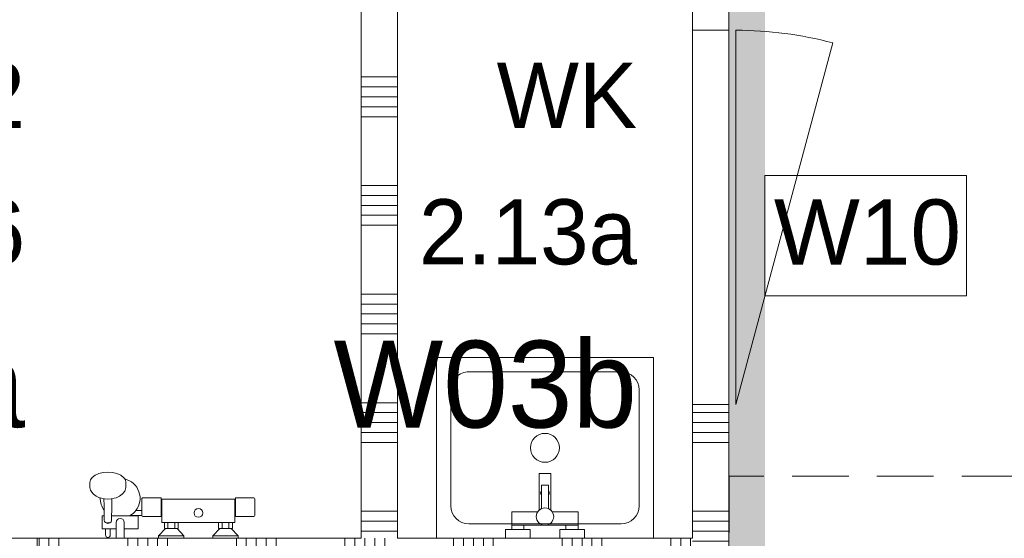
# Model space of a CAD drawing. Header units: millimetres. Extents: x -409 to 257590, y -7854 to 67330.
# Tile 54 of 205: x 40501 to 43221, y 24035 to 25468. Entities that reach past the tile are written whole.
import ezdxf
from ezdxf.enums import TextEntityAlignment as Align

# ---------------------------------------------------------------- set-up
doc = ezdxf.new("R2010")
doc.units = ezdxf.units.MM
doc.header["$MEASUREMENT"] = 0
doc.linetypes.add('B0701', pattern=[234.119993, 155.999994, -78.119999])
for name, color, linetype in [('74 Sanitair', 7, 'Continuous'), ('Info Wandafwerking aanduiding', 7, 'Continuous'), ('Info Wandafwerking aanduiding Doorsnede-arcering', 7, 'Continuous'), ('New_22 NC Binnenwanden', 7, 'Continuous'), ('New_22 NC Binnenwanden Deuren', 7, 'Continuous'), ('New_22 NC Binnenwanden Doorsnede-arcering', 7, 'Continuous'), ('New_23 Vloeren', 7, 'Continuous'), ('New_74 Sanitair', 7, 'Continuous'), ('New_Z Ruimtefuncties', 7, 'Continuous'), ('New_Z Ruimtefuncties Zone omranding', 7, 'Continuous'), ('New_Z Ruimtefuncties Zone tekst', 7, 'Continuous')]:
    doc.layers.add(name, color=color, linetype=linetype)
doc.styles.add('GENERATED_STYLE_1', font='txt')
doc.styles.add('GENERATED_STYLE_2', font='txt')

# ---------------------------------------------------------------- blocks, each defined once
blk = doc.blocks.new('*X788')
at = {"layer": 'New_22 NC Binnenwanden Doorsnede-arcering', "color": 254, "linetype": 'Continuous', "lineweight": 0, "true_color": 0xe9ebeb}
for p, q in [((41445, 25909.8), (41485, 25909.8)), ((41445, 25882.3), (41485, 25882.3)), ((41445, 25854.9), (41489.6, 25854.9)), ((41445, 25827.5), (41545, 25827.5)), ((41445, 25800), (41545, 25800)), ((41445, 25609.8), (41545, 25609.8)), ((41445, 25582.3), (41545, 25582.3)), ((41445, 25554.9), (41545, 25554.9)), ((41445, 25527.5), (41545, 25527.5)), ((41445, 25500), (41545, 25500)), ((41445, 25309.8), (41545, 25309.8)), ((41445, 25282.3), (41545, 25282.3)), ((41445, 25254.9), (41545, 25254.9)), ((41445, 25227.5), (41545, 25227.5)), ((41445, 25200), (41545, 25200)), ((41445, 25009.8), (41545, 25009.8)), ((41445, 24982.3), (41545, 24982.3)), ((41445, 24954.9), (41545, 24954.9)), ((41445, 24927.5), (41545, 24927.5)), ((41445, 24900), (41545, 24900)), ((41445, 24709.8), (41545, 24709.8)), ((41445, 24682.3), (41545, 24682.3)), ((41445, 24654.9), (41545, 24654.9)), ((41445, 24627.5), (41545, 24627.5)), ((41445, 24600), (41545, 24600)), ((41445, 24409.8), (41545, 24409.8)), ((41445, 24382.3), (41545, 24382.3)), ((41445, 24354.9), (41545, 24354.9)), ((41445, 24327.5), (41545, 24327.5)), ((41445, 24300), (41545, 24300)), ((41445, 24109.8), (41545, 24109.8)), ((41445, 24082.3), (41545, 24082.3)), ((41445, 24054.9), (41545, 24054.9))]:
    blk.add_line(p, q, dxfattribs=at)
blk = doc.blocks.new('*X789')
at = {"layer": 'New_22 NC Binnenwanden Doorsnede-arcering', "color": 254, "linetype": 'Continuous', "lineweight": 0, "true_color": 0xe9ebeb}
for p, q in [((41493, 25909.8), (41545, 25909.8)), ((41493, 25882.3), (41545, 25882.3))]:
    blk.add_line(p, q, dxfattribs=at)
blk = doc.blocks.new('Wall_176_2', base_point=(41545, 26140))
at = {"layer": 'New_22 NC Binnenwanden', "color": 8, "linetype": 'Continuous', "lineweight": 0, "true_color": 0x778488, "flags": 128}
for points in [[(41445, 26040), (41445, 24035)], [(41545, 25858), (41545, 26040)], [(41545, 24035), (41545, 25850)]]:
    blk.add_lwpolyline(points, dxfattribs=at)
at = {"layer": 'New_22 NC Binnenwanden', "color": 8, "lineweight": 0, "true_color": 0x778488}
for name in ['*X788', '*X789']:
    blk.add_blockref(name, (0, 0), dxfattribs=at)
blk = doc.blocks.new('Wall_454_2', base_point=(42460, 26140))
at = {"layer": 'Info Wandafwerking aanduiding Doorsnede-arcering', "linetype": 'Continuous', "lineweight": 0}
for points in [[(42460, 26140), (42460, 23935), (42560, 23935), (42560, 26140)], [(42460, 23935), (42560, 23835), (42560, 23935)], [(42460, 23835), (42560, 23835), (42460, 23935)]]:
    blk.add_hatch(color=1, dxfattribs=at).paths.add_polyline_path(points)
at = {"layer": 'Info Wandafwerking aanduiding', "color": 9, "linetype": 'Continuous', "lineweight": 0, "flags": 128}
blk.add_lwpolyline([(42560, 23835), (42460, 23835)], dxfattribs=at)
blk = doc.blocks.new('Douche armatuur 22')
at = {"layer": 'New_74 Sanitair', "color": 1, "linetype": 'Continuous', "lineweight": 0}
for p, q in [((-40, 0), (-110, 0)), ((-110, 0), (-110, -7)), ((-40, -7), (-40, 0)), ((110, 0), (40, 0)), ((40, 0), (40, -7)), ((110, -7), (110, 0)), ((-110, -7), (-91, -27)), ((-110, -7), (-40, -7)), ((-91, -27), (-94, -27)), ((-94, -27), (-94, -44)), ((-91, -27), (-59, -27)), ((-84.5, -27), (-84.5, -44)), ((-65.5, -27), (-65.5, -44)), ((-59, -27), (-40, -7)), ((-56, -27), (-59, -27)), ((-56, -44), (-56, -27)), ((40, -7), (59, -27)), ((40, -7), (110, -7)), ((59, -27), (56, -27)), ((56, -27), (56, -44)), ((59, -27), (91, -27)), ((65.5, -27), (65.5, -44)), ((84.5, -27), (84.5, -44)), ((91, -27), (110, -7)), ((94, -27), (91, -27)), ((94, -44), (94, -27)), ((205, -26), (166, -26)), ((166, -26), (166, -62)), ((227, 0), (205, 0)), ((205, 0), (205, -26)), ((205, -26), (205, -44)), ((227, -26), (227, 0)), ((243.5, -26), (227, -26)), ((227, -44), (227, -26)), ((227, -44), (227, -26)), ((243.5, -9), (243.5, -26)), ((243.5, -26), (256.5, -26)), ((256.5, -26), (256.5, -9)), ((266, -26), (256.5, -26)), ((266, -62), (266, -26)), ((-94, -44), (-101, -44)), ((-101, -44), (-101, -61)), ((-94, -44), (-56, -44)), ((56, -44), (-56, -44)), ((56, -44), (94, -44)), ((101, -44), (94, -44)), ((101, -61), (101, -44)), ((239.5, -91.1), (240, -48.8)), ((240, -48.8), (240.2, -47.2)), ((240.2, -47.2), (240.9, -45.7)), ((240.9, -45.7), (242.1, -44.3)), ((242.1, -44.3), (243.5, -43.3)), ((243.5, -43.3), (245, -42.8)), ((247.4, -41.6), (245, -42.8)), ((245, -42.8), (245.2, -42.7)), ((245, -42.8), (245, -42.8)), ((245.2, -42.7), (247, -42.5)), ((247, -42.5), (253, -42.5)), ((250, -41.2), (247.4, -41.6)), ((252.6, -41.6), (250, -41.2)), ((255, -42.8), (252.6, -41.6)), ((253, -42.5), (254.8, -42.7)), ((254.8, -42.7), (255, -42.8)), ((255, -42.8), (255, -42.8)), ((255, -42.8), (256.5, -43.3)), ((256.5, -43.3), (257.9, -44.3)), ((257.9, -44.3), (259.1, -45.7)), ((259.1, -45.7), (259.8, -47.2)), ((259.8, -47.2), (260, -48.8)), ((260.5, -91.1), (260, -48.8)), ((-156, -63.1), (-156, -108.9)), ((-103, -60.1), (-153, -60.1)), ((-103, -61), (-103, -60.1)), ((-101, -61), (-103, -61)), ((-103, -61), (-103, -107)), ((-101, -107), (-101, -61)), ((103, -61), (101, -61)), ((101, -61), (101, -107.2)), ((153, -60.1), (103, -60.1)), ((103, -60.1), (103, -61)), ((103, -107), (103, -61)), ((156, -63.5), (156, -63.1)), ((187.3, -63.5), (156, -63.5)), ((156, -76.5), (156, -63.5)), ((156, -108.9), (156, -76.5)), ((156, -76.5), (172.7, -76.5)), ((166, -62), (190, -62)), ((190, -62), (239.8, -62)), ((260.3, -77.9), (260.2, -62)), ((260.2, -62), (266, -62)), ((-103, -111.9), (-103, -107)), ((-103, -107), (-101, -107)), ((-101, -107), (-101, -107.2)), ((-101, -107.2), (-101, -107.8)), ((-101, -107.8), (-101, -108)), ((-101, -108), (101, -108)), ((101, -107.2), (101, -107)), ((101, -107), (103, -107)), ((101, -107.8), (101, -107.2)), ((101, -108), (101, -107.8)), ((103, -107), (103, -111.9)), ((239, -109.3), (239.5, -91.1)), ((250, -108.1), (240.9, -108.8)), ((259.1, -108.8), (250, -108.1)), ((261, -109.3), (260.5, -91.1)), ((-153, -111.9), (-103, -111.9)), ((103, -111.9), (153, -111.9)), ((202.2, -133), (200.5, -140.4)), ((203.6, -130.3), (202.2, -133)), ((208.4, -123.6), (203.6, -130.3)), ((210.5, -121.8), (208.4, -123.6)), ((217.8, -116.4), (210.5, -121.8)), ((227.2, -112.2), (217.8, -116.4)), ((232.4, -110.8), (227.2, -112.2)), ((240.9, -108.8), (232.4, -110.8)), ((267.6, -110.8), (259.1, -108.8)), ((267.6, -110.8), (271, -111.7)), ((272.8, -112.2), (271, -111.7)), ((282.2, -116.4), (272.8, -112.2)), ((289.5, -121.8), (282.2, -116.4)), ((291.6, -123.6), (289.5, -121.8)), ((296.4, -130.3), (291.6, -123.6)), ((297.8, -133), (296.4, -130.3)), ((299.5, -140.4), (297.8, -133)), ((200.5, -140.4), (200, -143.6)), ((200, -143.6), (200, -154.2)), ((200, -154.2), (201.7, -161.6)), ((201.7, -161.6), (203.4, -164)), ((293.3, -168.5), (298.3, -161.6)), ((298.3, -161.6), (300, -154.2)), ((300, -143.6), (299.5, -140.4)), ((300, -154.2), (300, -143.6)), ((203.4, -164), (206.7, -168.5)), ((206.7, -168.5), (214.6, -174.5)), ((214.6, -174.5), (225, -179)), ((225, -179), (237.1, -181.9)), ((237.1, -181.9), (250, -182.9)), ((250, -182.9), (262.9, -181.9)), ((262.9, -181.9), (275, -179)), ((275, -179), (285.4, -174.5)), ((285.4, -174.5), (293.3, -168.5))]:
    blk.add_line(p, q, dxfattribs=at)
blk.add_circle((0, -70), 12, dxfattribs=at)
for centre, radius, start, end in [((250, -9), 6.5, 0, 180), ((216, -44), 11, 180, 0), ((-153, -63.1), 3, 90, 180), ((153, -63.1), 3, 0, 90), ((216, -110.5), 55, 141.8869, 256.7735), ((216, -110.5), 55, 121.3994, 141.8869), ((216, -110.5), 55, 118.2578, 121.3994), ((216.2, -110.3), 54.8, 358.5584, 36.3009), ((-153, -108.9), 3, 180, 270), ((153, -108.9), 3, 270, 0)]:
    blk.add_arc(centre, radius, start, end, dxfattribs=at)
blk = doc.blocks.new('Doucheruimte 02_2.36_22_2', base_point=(39579, 24824.4))
at = {"layer": 'New_Z Ruimtefuncties Zone tekst', "color": 2, "lineweight": 0}
for tag, height, style, p in [('DUMMY_938', 180, 'GENERATED_STYLE_1', (40516.2, 25390.2)), ('ROOM_NAME', 180, 'GENERATED_STYLE_1', (40516.2, 25349)), ('DUMMY_939', 180, 'GENERATED_STYLE_1', (40516.2, 25013)), ('ROOM_NUMBER', 180, 'GENERATED_STYLE_1', (40516.2, 24971.9)), ('stWallCovering', 240, 'GENERATED_STYLE_2', (40516.2, 24581))]:
    blk.add_attdef(tag, text='', height=height, dxfattribs=dict(at, style=style)).set_placement(p, align=Align.TOP_RIGHT)
at = {"layer": 'New_Z Ruimtefuncties Zone tekst', "color": 2, "lineweight": 0, "style": 'GENERATED_STYLE_2'}
blk.add_attdef('DUMMY_940', text='', height=240, dxfattribs=at).set_placement((38641.7, 24635.9), align=Align.TOP_LEFT)
blk = doc.blocks.new('*X2083')
at = {"layer": 'New_22 NC Binnenwanden Doorsnede-arcering', "color": 254, "linetype": 'Continuous', "lineweight": 0, "true_color": 0xe9ebeb}
for p, q in [((42367.7, 24027.3), (42440, 24027.3)), ((42440, 24027.3), (42460, 24027.3)), ((42395.1, 23999.9), (42440, 23999.9)), ((42440, 23999.9), (42460, 23999.9))]:
    blk.add_line(p, q, dxfattribs=at)
blk = doc.blocks.new('*X2084')
at = {"layer": 'New_22 NC Binnenwanden Doorsnede-arcering', "color": 254, "linetype": 'Continuous', "lineweight": 0, "true_color": 0xe9ebeb}
for p, q in [((42360, 24382.2), (42440, 24382.2)), ((42440, 24382.2), (42460, 24382.2)), ((42360, 24354.7), (42440, 24354.7)), ((42440, 24354.7), (42460, 24354.7)), ((42360, 24327.3), (42440, 24327.3)), ((42440, 24327.3), (42460, 24327.3)), ((42360, 24299.9), (42440, 24299.9)), ((42440, 24299.9), (42460, 24299.9)), ((42360, 24109.6), (42440, 24109.6)), ((42440, 24109.6), (42460, 24109.6)), ((42360, 24082.2), (42440, 24082.2)), ((42440, 24082.2), (42460, 24082.2)), ((42360, 24054.7), (42440, 24054.7)), ((42440, 24054.7), (42460, 24054.7))]:
    blk.add_line(p, q, dxfattribs=at)
blk = doc.blocks.new('*X2085')
at = {"layer": 'New_22 NC Binnenwanden Doorsnede-arcering', "color": 254, "linetype": 'Continuous', "lineweight": 0, "true_color": 0xe9ebeb}
for p, q in [((42360, 25909.6), (42440, 25909.6)), ((42440, 25909.6), (42460, 25909.6)), ((42360, 25882.2), (42440, 25882.2)), ((42440, 25882.2), (42460, 25882.2)), ((42360, 25854.7), (42440, 25854.7)), ((42440, 25854.7), (42460, 25854.7)), ((42360, 25827.3), (42440, 25827.3)), ((42440, 25827.3), (42460, 25827.3)), ((42360, 25799.9), (42440, 25799.9)), ((42440, 25799.9), (42460, 25799.9)), ((42360, 25609.6), (42440, 25609.6)), ((42440, 25609.6), (42460, 25609.6)), ((42360, 25582.2), (42440, 25582.2)), ((42440, 25582.2), (42460, 25582.2)), ((42360, 25554.7), (42440, 25554.7)), ((42440, 25554.7), (42460, 25554.7)), ((42360, 25527.3), (42440, 25527.3)), ((42440, 25527.3), (42460, 25527.3)), ((42360, 25499.9), (42440, 25499.9)), ((42440, 25499.9), (42460, 25499.9))]:
    blk.add_line(p, q, dxfattribs=at)
blk = doc.blocks.new('D1 22_11')
at = {"layer": 'New_22 NC Binnenwanden Deuren', "color": 1, "linetype": 'Continuous', "lineweight": 0}
for q in [(-481.8, 267.6), (-517, 0)]:
    blk.add_line((517, 0), q, dxfattribs=at)
at = {"layer": 'New_22 NC Binnenwanden Deuren', "color": 7, "linetype": 'Continuous', "lineweight": 0}
for p, q in [((-517, -20), (-517, -120)), ((-517, -20), (-517, -120)), ((517, -20), (517, -120)), ((517, -20), (517, -120))]:
    blk.add_line(p, q, dxfattribs=at)
at = {"layer": 'New_22 NC Binnenwanden Deuren', "color": 1, "linetype": 'Continuous', "lineweight": 0}
blk.add_arc((517, 0), 1034, 165, 180, dxfattribs=at)
blk = doc.blocks.new('*X2087')
at = {"layer": 'New_22 NC Binnenwanden Doorsnede-arcering', "color": 254, "linetype": 'Continuous', "lineweight": 0, "true_color": 0xe9ebeb}
for p, q in [((42360, 24027.3), (42367.7, 24027.3)), ((42360, 23999.9), (42395.1, 23999.9))]:
    blk.add_line(p, q, dxfattribs=at)
blk = doc.blocks.new('Wall_476_2', base_point=(42460, 26140))
at = {"layer": 'New_22 NC Binnenwanden', "color": 8, "linetype": 'Continuous', "lineweight": 0, "true_color": 0x778488}
for p, q in [((42460, 25439), (42360, 25439)), ((42460, 24405), (42360, 24405))]:
    blk.add_line(p, q, dxfattribs=at)
at = {"layer": 'New_22 NC Binnenwanden', "color": 8, "linetype": 'Continuous', "lineweight": 0, "true_color": 0x778488, "flags": 128}
for points in [[(42360, 26040), (42360, 25439)], [(42460, 25439), (42460, 26040)], [(42360, 24405), (42360, 24035)], [(42460, 23935), (42460, 24405)], [(42460, 23935), (42360, 23935)]]:
    blk.add_lwpolyline(points, dxfattribs=at)
at = {"layer": 'New_22 NC Binnenwanden', "color": 8, "lineweight": 0, "true_color": 0x778488}
for name in ['*X2085', '*X2084', '*X2087', '*X2083']:
    blk.add_blockref(name, (0, 0), dxfattribs=at)
at = {"layer": 'New_22 NC Binnenwanden Deuren', "color": 1, "linetype": 'Continuous', "lineweight": 0, "zscale": 1000, "rotation": 269.9998394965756}
blk.add_blockref('D1 22_11', (42480, 24922), dxfattribs=at)
blk = doc.blocks.new('*X2093')
at = {"layer": 'New_22 NC Binnenwanden Doorsnede-arcering', "color": 254, "linetype": 'Continuous', "lineweight": 0, "true_color": 0xe9ebeb}
for p, q in [((40554.9, 24035), (40554.9, 23935)), ((40582.3, 24035), (40582.3, 23935)), ((40609.7, 24035), (40609.7, 23935)), ((40800, 24035), (40800, 23935)), ((40827.4, 24035), (40827.4, 23935)), ((40854.9, 24035), (40854.9, 23935)), ((40882.3, 24035), (40882.3, 23935)), ((40909.7, 24035), (40909.7, 23935)), ((41100, 24035), (41100, 23935)), ((41127.4, 24035), (41127.4, 23935)), ((41154.9, 24035), (41154.9, 23935)), ((41182.3, 24035), (41182.3, 23935)), ((41209.7, 24035), (41209.7, 23935)), ((41400, 24035), (41400, 23935)), ((41427.4, 24035), (41427.4, 23935)), ((41454.9, 24035), (41454.9, 23935)), ((41482.3, 24035), (41482.3, 23935)), ((41509.7, 24035), (41509.7, 23935)), ((41700, 24035), (41700, 23935)), ((41727.4, 24035), (41727.4, 23935)), ((41754.9, 24035), (41754.9, 23935)), ((41782.3, 24035), (41782.3, 23935)), ((41809.7, 24035), (41809.7, 23935)), ((42000, 24035), (42000, 23935)), ((42027.4, 24035), (42027.4, 23935)), ((42054.9, 24035), (42054.9, 23935)), ((42082.3, 24035), (42082.3, 23935)), ((42109.7, 24035), (42109.7, 23935)), ((42300, 24035), (42300, 23935)), ((42327.4, 24035), (42327.4, 23935)), ((42354.9, 24035), (42354.9, 23935))]:
    blk.add_line(p, q, dxfattribs=at)
blk = doc.blocks.new('Wall_478_2', base_point=(42460, 24035))
at = {"layer": 'New_22 NC Binnenwanden', "color": 8, "linetype": 'Continuous', "lineweight": 0, "true_color": 0x778488, "flags": 128}
for points in [[(41445, 24035), (40550, 24035)], [(40550, 23935), (40550, 24035)], [(42360, 24035), (41545, 24035)], [(40550, 23935), (40590, 23935)], [(40690, 23935), (42360, 23935)]]:
    blk.add_lwpolyline(points, dxfattribs=at)
at = {"layer": 'New_22 NC Binnenwanden', "color": 8, "lineweight": 0, "true_color": 0x778488}
blk.add_blockref('*X2093', (0, 0), dxfattribs=at)
blk = doc.blocks.new('WK_2.13a_71_2', base_point=(41767.9, 24824.4))
at = {"layer": 'New_Z Ruimtefuncties Zone tekst', "color": 2, "lineweight": 0}
for tag, height, style, p in [('DUMMY_938', 180, 'GENERATED_STYLE_1', (42206.8, 25390.2)), ('ROOM_NAME', 180, 'GENERATED_STYLE_1', (42206.8, 25349)), ('DUMMY_939', 180, 'GENERATED_STYLE_1', (42206.8, 25013)), ('ROOM_NUMBER', 180, 'GENERATED_STYLE_1', (42206.8, 24971.9)), ('stWallCovering', 240, 'GENERATED_STYLE_2', (42206.8, 24581))]:
    blk.add_attdef(tag, text='', height=height, dxfattribs=dict(at, style=style)).set_placement(p, align=Align.TOP_RIGHT)
at = {"layer": 'New_Z Ruimtefuncties Zone tekst', "color": 2, "lineweight": 0, "style": 'GENERATED_STYLE_2'}
blk.add_attdef('DUMMY_940', text='', height=240, dxfattribs=at).set_placement((41329.1, 24635.9), align=Align.TOP_LEFT)
blk = doc.blocks.new('Uitstortgootsteen 22_2')
at = {"layer": '74 Sanitair', "color": 1, "linetype": 'Continuous', "lineweight": 0}
for p, q in [((300, 0), (-300, 0)), ((-300, 0), (-300, -500)), ((-41, 0), (-109, 0)), ((-109, 0), (-109, -24)), ((-41, -24), (-41, 0)), ((109, 0), (41, 0)), ((41, 0), (41, -24)), ((109, -24), (109, 0)), ((300, -500), (300, 0)), ((-109, -24), (-92, -24)), ((-92, -24), (-92, -73)), ((-58, -24), (-92, -24)), ((-58, -36), (-58, -24)), ((-58, -24), (-41, -24)), ((41, -24), (58, -24)), ((58, -24), (58, -36)), ((58, -24), (92, -24)), ((92, -73), (92, -24)), ((92, -24), (109, -24)), ((-210, -40), (210, -40)), ((-58, -36), (-92, -36)), ((58, -36), (-58, -36)), ((58, -36), (92, -36)), ((-92, -73), (-20.2, -73)), ((-16.2, -77.7), (-16.2, -178.7)), ((16.2, -115), (16.2, -77.7)), ((20.2, -73), (92, -73)), ((-260, -410), (-260, -90)), ((-10, -81.8), (-10, -147)), ((10, -147), (10, -81.8)), ((260, -90), (260, -410)), ((16.2, -128.3), (16.2, -115)), ((16.2, -178.7), (16.2, -128.3)), ((-10, -147), (10, -147)), ((-16.2, -178.7), (16.2, -178.7)), ((210, -460), (-210, -460)), ((-300, -500), (300, -500))]:
    blk.add_line(p, q, dxfattribs=at)
for centre, radius in [((0, -60), 24), ((0, -250), 40)]:
    blk.add_circle(centre, radius, dxfattribs=at)
for centre, radius, start, end in [((-210, -90), 50, 90, 180), ((210, -90), 50, 0, 90), ((0, -60), 24, 212.7972, 227.5911), ((0, -60), 24, 312.4089, 327.2028), ((0, -125.4), 12, 146.4033, 213.5967), ((0, -125.4), 12, 326.4033, 33.5967), ((-210, -410), 50, 180, 270), ((210, -410), 50, 270, 0)]:
    blk.add_arc(centre, radius, start, end, dxfattribs=at)

msp = doc.modelspace()

# ---------------------------------------------------------------- linework, layer by layer
at = {"layer": 'Info Wandafwerking aanduiding', "color": 9, "linetype": 'Continuous', "lineweight": 0, "flags": 128}
msp.add_lwpolyline([(42560, 25037.5), (43116.9, 25037.5), (43116.9, 24704.6), (42560, 24704.6)], close=True, dxfattribs=at)
at = {"layer": 'New_23 Vloeren', "color": 9, "linetype": 'B0701', "lineweight": 0}
msp.add_lwpolyline([(42461.7, 22706.9), (43962.1, 22706.9), (43962.1, 24206.6), (42461.7, 24206.6)], close=True, dxfattribs=at)
at = {"layer": 'New_Z Ruimtefuncties Zone omranding', "color": 32, "linetype": 'Continuous', "lineweight": 0, "true_color": 0xba661c, "flags": 128}
msp.add_lwpolyline([(40410.5, 26150), (42460.4, 26150), (42460.4, 23945), (42240.4, 23945), (42240.4, 22465), (42460.4, 22465), (42460.4, 21445), (49510.5, 21445), (49510.4, 23225, 0.231733), (49123.5, 24015.1), (44710.4, 24015.1), (44710.4, 26150), (40410.5, 26150)], format="xyb", close=True, dxfattribs=at)
at = {"layer": 'New_Z Ruimtefuncties Zone omranding', "color": 142, "linetype": 'Continuous', "lineweight": 0, "true_color": 0x0ca2d3, "flags": 128}
msp.add_lwpolyline([(38075, 25810), (37410, 25810), (37410, 22455), (39750, 22455), (39750, 24035.2), (41445, 24035.2), (41445, 26040), (38075, 26040.3)], close=True, dxfattribs=at)
at = {"layer": 'New_Z Ruimtefuncties Zone omranding', "color": 21, "linetype": 'Continuous', "lineweight": 0, "true_color": 0xffaa55, "flags": 128}
msp.add_lwpolyline([(42360, 26042), (41545, 26042), (41545, 24035), (42360, 24035)], close=True, dxfattribs=at)

# ---------------------------------------------------------------- block references
at = {"layer": '74 Sanitair', "color": 1, "linetype": 'Continuous', "lineweight": 0, "zscale": 1000, "rotation": 180}
msp.add_blockref('Uitstortgootsteen 22_2', (41952.5, 24035), dxfattribs=at)
at = {"layer": 'Info Wandafwerking aanduiding', "color": 1, "lineweight": 0}
msp.add_blockref('Wall_454_2', (42460, 26140), dxfattribs=at)
at = {"layer": 'New_22 NC Binnenwanden', "color": 8, "lineweight": 0, "true_color": 0x778488}
for name, p in [('Wall_176_2', (41545, 26140)), ('Wall_476_2', (42460, 26140)), ('Wall_478_2', (42460, 24035))]:
    msp.add_blockref(name, p, dxfattribs=at)
at = {"layer": 'New_74 Sanitair', "color": 1, "linetype": 'Continuous', "lineweight": 0, "zscale": 1000, "rotation": 180}
msp.add_blockref('Douche armatuur 22', (40995, 24035), dxfattribs=at)
at = {"layer": 'New_Z Ruimtefuncties', "color": 2, "linetype": 'Continuous', "lineweight": 0}
for name, p, values in [('Doucheruimte 02_2.36_22_2', (39579, 24824.4), {'ROOM_NAME': 'Doucheruimte 02', 'ROOM_NUMBER': '2.36', 'stWallCovering': 'W06a'}), ('WK_2.13a_71_2', (41767.9, 24824.4), {'ROOM_NAME': 'WK', 'ROOM_NUMBER': '2.13a', 'stWallCovering': 'W03b'})]:
    msp.add_blockref(name, p, dxfattribs=at).add_auto_attribs(values)

# ---------------------------------------------------------------- texts
at = {"layer": 'Info Wandafwerking aanduiding', "color": 2, "linetype": 'Continuous', "lineweight": 0, "insert": (42585, 24971.4), "char_height": 180, "attachment_point": 1, "style": 'GENERATED_STYLE_1'}
msp.add_mtext('\\A1;{\\pql;\\fArial|b0|i0|c0|p38;W10}', dxfattribs=at)

doc.saveas('drawing.dxf')
